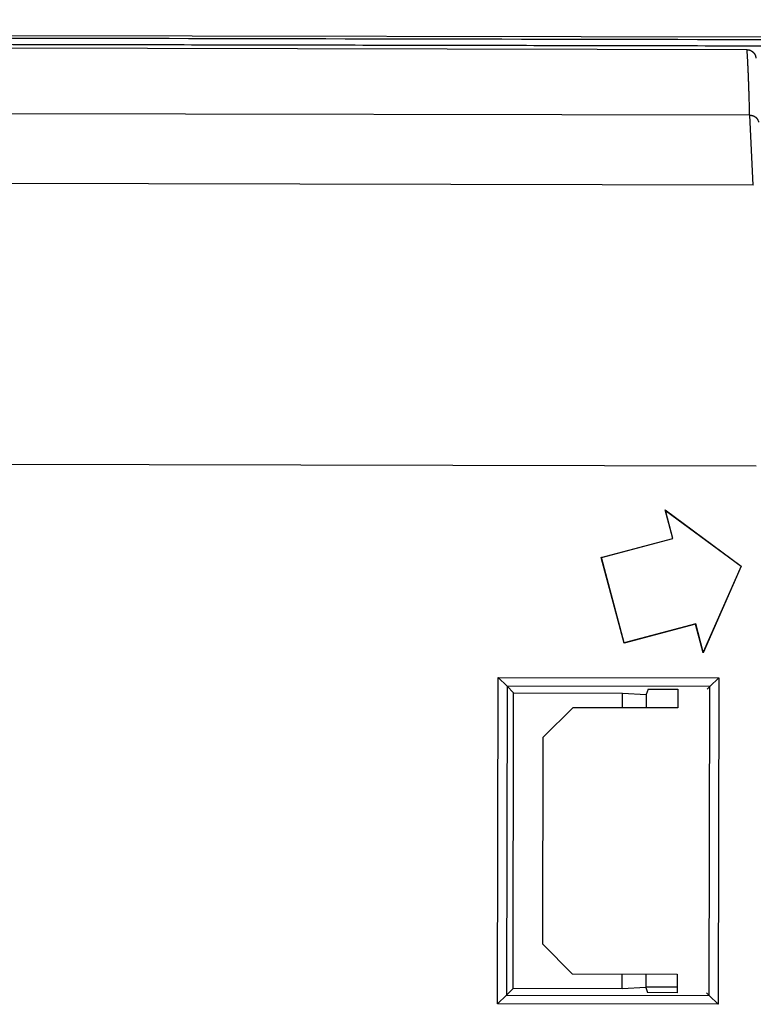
# Model space of a CAD drawing. Header units: millimetres. Extents: x 40090 to 187415, y -53271 to 40260.
# Tile 36 of 43: x 55907 to 55931, y 14166 to 14199. Entities that reach past the tile are written whole.
import ezdxf

# ---------------------------------------------------------------- set-up
doc = ezdxf.new("R2010")
doc.units = ezdxf.units.MM
doc.layers.add('AVM_projektor', color=6, linetype='Continuous')

# ---------------------------------------------------------------- blocks, each defined once
blk = doc.blocks.new('PT-FW430-bottom')
for p, q in [((-215, 3.285), (-215, 320.97)), ((-200.483, 304.353), (-200.483, 73.888)), ((-214.565, 304.016), (-214.565, 3.544)), ((-209.986, 304.238), (-212.351, 304.112)), ((-212.351, 304.11), (-212.351, 27.667)), ((-209.986, 304.238), (-209.986, 31.031)), ((-198.997, 301.277), (-197.1, 303.856)), ((-198.98, 301.289), (-197.098, 303.848)), ((-197.1, 303.856), (-194.168, 302.572)), ((-197.098, 303.848), (-197.1, 303.856)), ((-197.098, 303.848), (-194.189, 302.573)), ((-193.321, 303.1), (-193.021, 302.8)), ((-193.321, 303.1), (-182.279, 303.1)), ((-193.321, 295.646), (-193.321, 303.1)), ((-182.279, 303.1), (-182.579, 302.8)), ((-182.279, 303.1), (-182.279, 295.646)), ((-192.931, 302.71), (-193.021, 302.8)), ((-182.579, 302.8), (-193.021, 302.8)), ((-193.021, 302.8), (-193.021, 295.946)), ((-182.669, 302.71), (-182.579, 302.8)), ((-182.579, 295.946), (-182.579, 302.8)), ((-194.189, 302.573), (-195.142, 302.318)), ((-194.168, 302.572), (-195.134, 302.313)), ((-194.189, 302.573), (-194.168, 302.572)), ((-195.142, 302.318), (-195.134, 302.313)), ((-195.142, 302.318), (-194.495, 299.903)), ((-195.134, 302.313), (-194.486, 299.898)), ((-192.931, 301.717), (-192.3, 301.717)), ((-192.93, 300.71), (-192.93, 301.717)), ((-192.3, 301.717), (-192.3, 298.167)), ((-183.3, 298.167), (-183.3, 301.717)), ((-183.3, 301.717), (-182.669, 301.717)), ((-182.869, 300.652), (-182.869, 301.717)), ((-182.67, 301.717), (-182.67, 300.71)), ((-198.031, 301.536), (-198.997, 301.277)), ((-198.026, 301.545), (-198.98, 301.289)), ((-198.026, 301.545), (-198.031, 301.536)), ((-197.384, 299.121), (-198.031, 301.536)), ((-197.379, 299.13), (-198.026, 301.545)), ((-198.98, 301.289), (-198.997, 301.277)), ((-192.93, 300.71), (-192.757, 300.653)), ((-182.843, 300.653), (-182.67, 300.71)), ((-192.8, 299.853), (-192.757, 300.653)), ((-192.757, 300.653), (-192.3, 300.653)), ((-183.3, 300.653), (-182.843, 300.653)), ((-182.843, 300.653), (-182.8, 299.853)), ((-194.486, 299.898), (-197.384, 299.121)), ((-194.495, 299.903), (-197.379, 299.13)), ((-194.495, 299.903), (-194.486, 299.898)), ((-192.3, 299.853), (-192.8, 299.853)), ((-192.8, 296.167), (-192.8, 299.853)), ((-182.8, 299.853), (-183.3, 299.853)), ((-182.8, 299.853), (-182.8, 296.167)), ((-197.379, 299.13), (-197.384, 299.121)), ((-191.3, 297.167), (-192.3, 298.167)), ((-183.3, 298.167), (-184.3, 297.167)), ((-184.3, 297.167), (-191.3, 297.167)), ((-192.8, 296.167), (-193.021, 295.946)), ((-182.8, 296.167), (-192.8, 296.167)), ((-182.8, 296.167), (-182.579, 295.946)), ((-193.021, 295.946), (-193.321, 295.646)), ((-193.021, 295.946), (-182.579, 295.946)), ((-182.579, 295.946), (-182.279, 295.646)), ((-182.279, 295.646), (-193.321, 295.646))]:
    blk.add_line(p, q)
for points, start_tangent, end_tangent in [([(-214.9, 320.87), (-214.9, 299.696), (-214.9, 278.521), (-214.899, 257.347), (-214.899, 236.172), (-214.899, 214.997), (-214.899, 193.823), (-214.899, 172.648), (-214.899, 151.474), (-214.899, 130.299), (-214.899, 109.125), (-214.899, 87.95), (-214.899, 66.775), (-214.899, 45.601), (-214.899, 24.426), (-214.899, 3.252)], (0.000001, -1), (0.000001, -1)), ([(-214.697, 3.219), (-214.697, 7.244), (-214.697, 11.27), (-214.697, 15.295), (-214.697, 19.32), (-214.697, 23.345), (-214.697, 27.37), (-214.697, 31.396), (-214.697, 35.421), (-214.697, 39.446), (-214.697, 43.471), (-214.697, 47.497), (-214.697, 51.522), (-214.697, 55.547), (-214.697, 59.572), (-214.697, 63.597), (-214.697, 67.623), (-214.697, 71.648), (-214.697, 75.673), (-214.697, 79.698), (-214.697, 83.724), (-214.697, 87.749), (-214.697, 91.774), (-214.697, 95.799), (-214.697, 99.824), (-214.697, 103.85), (-214.697, 107.875), (-214.697, 111.9), (-214.697, 115.925), (-214.697, 119.951), (-214.697, 123.976), (-214.697, 128.001), (-214.697, 132.026), (-214.697, 136.051), (-214.697, 140.077), (-214.697, 144.102), (-214.697, 148.127), (-214.697, 152.152), (-214.697, 156.178), (-214.697, 160.203), (-214.697, 164.228), (-214.697, 168.253), (-214.697, 172.278), (-214.697, 176.304), (-214.697, 180.329), (-214.698, 184.354), (-214.698, 188.379), (-214.698, 192.405), (-214.698, 196.43), (-214.698, 200.455), (-214.698, 204.48), (-214.698, 208.505), (-214.698, 212.531), (-214.698, 216.556), (-214.698, 220.581), (-214.698, 224.606), (-214.698, 228.632), (-214.698, 232.657), (-214.698, 236.682), (-214.698, 240.707), (-214.698, 244.732), (-214.698, 248.758), (-214.698, 252.783), (-214.698, 256.808), (-214.698, 260.833), (-214.698, 264.859), (-214.698, 268.884), (-214.698, 272.909), (-214.698, 276.934), (-214.698, 280.959), (-214.698, 284.985), (-214.698, 289.01), (-214.698, 293.035), (-214.698, 297.06), (-214.698, 301.086), (-214.698, 305.111)], (-0.000004, 1), (-0.000004, 1)), ([(-212.35, 304.116), (-212.349, 304.131), (-212.348, 304.146), (-212.346, 304.161), (-212.345, 304.172), (-212.344, 304.175), (-212.344, 304.178), (-212.344, 304.181), (-212.343, 304.183), (-212.343, 304.186), (-212.342, 304.189), (-212.341, 304.192), (-212.341, 304.194), (-212.34, 304.197), (-212.339, 304.2), (-212.339, 304.203), (-212.338, 304.205), (-212.337, 304.208), (-212.336, 304.211), (-212.335, 304.214), (-212.334, 304.216), (-212.333, 304.219), (-212.332, 304.222), (-212.331, 304.224), (-212.329, 304.23), (-212.327, 304.235), (-212.325, 304.24), (-212.323, 304.245), (-212.32, 304.25), (-212.318, 304.255), (-212.316, 304.26), (-212.313, 304.265), (-212.311, 304.269), (-212.308, 304.274), (-212.305, 304.279), (-212.303, 304.283), (-212.3, 304.287), (-212.297, 304.292), (-212.294, 304.296), (-212.291, 304.3), (-212.288, 304.304), (-212.285, 304.308), (-212.282, 304.312), (-212.279, 304.316), (-212.276, 304.319), (-212.272, 304.323), (-212.269, 304.327), (-212.265, 304.33), (-212.262, 304.334), (-212.258, 304.337), (-212.254, 304.341), (-212.251, 304.344), (-212.247, 304.347), (-212.243, 304.35), (-212.239, 304.353), (-212.236, 304.355), (-212.232, 304.358), (-212.228, 304.36), (-212.225, 304.362), (-212.221, 304.364), (-212.218, 304.365), (-212.215, 304.367), (-212.212, 304.369), (-212.209, 304.373), (-212.205, 304.376), (-212.201, 304.379), (-212.197, 304.381), (-212.192, 304.383), (-212.187, 304.385), (-212.182, 304.386), (-212.178, 304.388), (-212.174, 304.389), (-212.17, 304.391), (-212.168, 304.392), (-212.166, 304.394), (-212.166, 304.396), (-212.167, 304.399), (-212.169, 304.402), (-212.153, 304.403), (-212.143, 304.404), (-212.137, 304.404), (-212.135, 304.405), (-212.134, 304.406), (-212.131, 304.407), (-212.126, 304.408), (-212.115, 304.409)], (0.069847, 0.997558), (0.999525, 0.030833)), ([(-214.565, 304.016), (-214.565, 304.022), (-214.565, 304.029), (-214.565, 304.035), (-214.564, 304.041), (-214.564, 304.047), (-214.563, 304.053), (-214.562, 304.059), (-214.561, 304.065), (-214.56, 304.071), (-214.559, 304.077), (-214.557, 304.083), (-214.556, 304.089), (-214.554, 304.095), (-214.553, 304.101), (-214.551, 304.106), (-214.549, 304.112), (-214.547, 304.118), (-214.545, 304.124), (-214.543, 304.129), (-214.54, 304.135), (-214.538, 304.141), (-214.535, 304.146), (-214.532, 304.151), (-214.529, 304.157), (-214.527, 304.162), (-214.523, 304.167), (-214.52, 304.173), (-214.517, 304.178), (-214.514, 304.183), (-214.51, 304.188), (-214.507, 304.193), (-214.503, 304.198), (-214.499, 304.202), (-214.495, 304.207), (-214.491, 304.212), (-214.487, 304.216), (-214.483, 304.221), (-214.479, 304.225), (-214.474, 304.23), (-214.47, 304.234), (-214.466, 304.238), (-214.461, 304.242), (-214.456, 304.246), (-214.452, 304.25), (-214.447, 304.253), (-214.442, 304.257), (-214.437, 304.261), (-214.432, 304.264), (-214.427, 304.268), (-214.422, 304.271), (-214.417, 304.274), (-214.411, 304.277), (-214.406, 304.28), (-214.4, 304.283), (-214.395, 304.286), (-214.39, 304.288), (-214.384, 304.291), (-214.378, 304.293), (-214.373, 304.295), (-214.367, 304.298), (-214.361, 304.3), (-214.356, 304.302), (-214.35, 304.304), (-214.344, 304.305), (-214.338, 304.307), (-214.332, 304.308), (-214.326, 304.31), (-214.32, 304.311), (-214.314, 304.312), (-214.308, 304.313), (-214.302, 304.314), (-214.296, 304.315), (-214.29, 304.316), (-214.284, 304.316), (-214.278, 304.317)], (-0.000031, 1), (0.997915, 0.064546)), ([(-212.351, 304.11), (-212.44, 304.108), (-212.528, 304.105), (-212.615, 304.103), (-212.7, 304.1), (-212.784, 304.098), (-212.866, 304.095), (-212.947, 304.092), (-213.026, 304.09), (-213.103, 304.087), (-213.179, 304.085), (-213.254, 304.082), (-213.327, 304.079), (-213.398, 304.077), (-213.468, 304.074), (-213.537, 304.072), (-213.604, 304.069), (-213.669, 304.066), (-213.732, 304.063), (-213.794, 304.061), (-213.855, 304.058), (-213.914, 304.055), (-213.971, 304.053), (-214.026, 304.05), (-214.08, 304.047), (-214.132, 304.044), (-214.183, 304.042), (-214.232, 304.039), (-214.279, 304.036), (-214.325, 304.033), (-214.369, 304.03), (-214.412, 304.028), (-214.452, 304.025), (-214.492, 304.022), (-214.529, 304.019), (-214.565, 304.016)], (-0.999628, -0.027257), (-0.996741, -0.08067)), ([(-212.351, 304.112), (-212.351, 304.112), (-212.351, 304.111), (-212.351, 304.111), (-212.351, 304.111), (-212.351, 304.111), (-212.351, 304.111), (-212.351, 304.111), (-212.351, 304.111), (-212.351, 304.111), (-212.351, 304.111), (-212.351, 304.111), (-212.351, 304.11), (-212.351, 304.11), (-212.351, 304.11), (-212.351, 304.11)], (0.006559, -0.999978), (0, -1))]:
    blk.add_spline(points, degree=3, dxfattribs=dict(start_tangent=start_tangent, end_tangent=end_tangent))

msp = doc.modelspace()

# ---------------------------------------------------------------- block references
at = {"layer": 'AVM_projektor', "rotation": 269.8895464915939}
msp.add_blockref('PT-FW430-bottom', (55626.686, 13983.842), dxfattribs=at)

doc.saveas('drawing.dxf')
